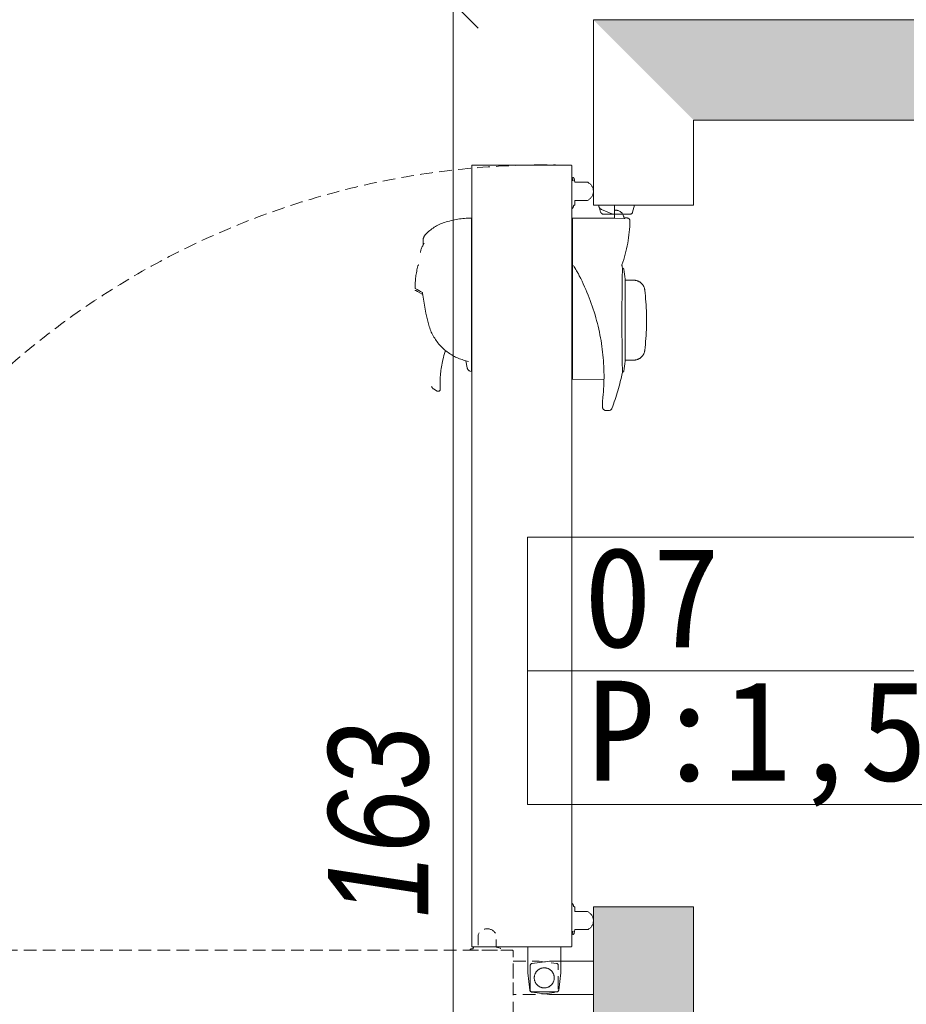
# Model space of a CAD drawing. Header units: millimetres. Extents: x -19278 to 18011, y -32369 to 41467.
# Tile 42 of 64: x -6329 to -5444, y 3663 to 4646. Entities that reach past the tile are written whole.
import ezdxf
from ezdxf.xclip import XClip

# ---------------------------------------------------------------- set-up
doc = ezdxf.new("R2010")
doc.units = ezdxf.units.MM
doc.header["$MEASUREMENT"] = 0
doc.header["$XCLIPFRAME"] = 0
doc.linetypes.add('DASHED', pattern=[19.05, 12.7, -6.35])
doc.layers.add('2D - Rysunki i Obrazki', color=7, linetype='Continuous')
for name, color, linetype, lineweight in [('PT.A.01_1_Metryczki pomieszczeń ArchiCADa_Nr_pióra__200_Nr_pióra__190', 190, 'Continuous', 18), ('PT.A.01_1_Wnętrze - umeblowanie_Nr_pióra__101_Nr_pióra__252', 252, 'Continuous', 18), ('PT.A.01_1_Wymiarowanie_Nr_pióra__40_Nr_pióra__7', 7, 'Continuous', 18)]:
    doc.layers.add(name, color=color, linetype=linetype, lineweight=lineweight)
doc.layers.add('PT.A.01_1_Wnętrze - umeblowanie_Nr_pióra__70_Nr_pióra__3', color=7, linetype='Continuous', lineweight=18, true_color=0x00bfbf)
doc.layers.add('PT.A.01_1_Ściany wewnętrzne_Nr_pióra__70_Nr_pióra__3', color=7, linetype='Continuous', lineweight=18, true_color=0x00bfbf)
doc.styles.add('GENERATED_STYLE_1', font='txt')
doc.styles.add('GENERATED_STYLE_6', font='txt')

# ---------------------------------------------------------------- blocks, each defined once
blk = doc.blocks.new('Rysunek_1_1', base_point=(2114.36, 3072.6))
at = {"layer": 'PT.A.01_1_Wnętrze - umeblowanie_Nr_pióra__101_Nr_pióra__252', "linetype": 'Continuous'}
for points in [[(-5656.37, 4545.51), (-4556.37, 4545.51), (-4556.37, 4645.51), (-5756.37, 4645.51)], [(-5656.37, 3760.51), (-5756.37, 3760.51), (-5756.37, 3045.51), (-5656.37, 3145.51)]]:
    blk.add_hatch(color=256, dxfattribs=at).paths.add_polyline_path(points)
at = {"layer": 'PT.A.01_1_Metryczki pomieszczeń ArchiCADa_Nr_pióra__200_Nr_pióra__190', "linetype": 'Continuous'}
for p, q in [((-5822.2, 4129.32), (-5211.09, 4129.32)), ((-5822.2, 3995.99), (-5822.2, 4129.32)), ((-5211.09, 3995.99), (-5822.2, 3995.99)), ((-5822.2, 3995.99), (-5211.09, 3995.99)), ((-5822.2, 3862.66), (-5822.2, 3995.99)), ((-5211.09, 3862.66), (-5822.2, 3862.66))]:
    blk.add_line(p, q, dxfattribs=at)
at = {"layer": 'PT.A.01_1_Wnętrze - umeblowanie_Nr_pióra__70_Nr_pióra__3', "linetype": 'Continuous'}
for p, q in [((-5751.08, 4459.49), (-5751.35, 4460.51)), ((-5751.08, 4459.49), (-5751.35, 4460.51)), ((-5749.15, 4453.74), (-5750.23, 4457.76)), ((-5749.15, 4453.74), (-5750.23, 4457.76)), ((-5737.97, 4451.83), (-5748.2, 4456.18)), ((-5737.97, 4451.83), (-5748.2, 4456.18)), ((-5746.26, 4451.51), (-5735.25, 4451.51)), ((-5746.26, 4451.51), (-5735.25, 4451.51)), ((-5735.35, 4460.51), (-5735.35, 4452.01)), ((-5735.35, 4460.51), (-5735.35, 4452.01)), ((-5735.25, 4454.56), (-5735.25, 4447.36)), ((-5735.25, 4454.56), (-5735.25, 4447.36)), ((-5735.25, 4451.51), (-5727.01, 4451.51)), ((-5735.25, 4451.51), (-5727.01, 4451.51)), ((-5727.01, 4451.51), (-5720.19, 4451.51)), ((-5727.01, 4451.51), (-5720.19, 4451.51)), ((-5719.14, 4451.7), (-5719.03, 4451.7)), ((-5719.14, 4451.7), (-5719.03, 4451.7)), ((-5717.17, 4453.74), (-5715.35, 4460.51)), ((-5717.17, 4453.74), (-5715.35, 4460.51)), ((-5878.05, 4447.72), (-5878.05, 4294.72)), ((-5878.05, 4447.72), (-5878.05, 4294.72)), ((-5877.85, 4442.71), (-5878.05, 4442.7)), ((-5877.85, 4442.71), (-5878.05, 4442.7)), ((-5877.85, 4442.71), (-5877.85, 4298.41)), ((-5877.85, 4442.71), (-5877.85, 4298.41)), ((-5735.85, 4447.71), (-5777.35, 4447.71)), ((-5777.35, 4447.71), (-5777.35, 4286.81)), ((-5735.85, 4447.71), (-5777.35, 4447.71)), ((-5777.35, 4447.71), (-5777.35, 4286.81)), ((-5777.35, 4447.58), (-5725.8, 4447.31)), ((-5777.35, 4447.58), (-5725.8, 4447.31)), ((-5735.85, 4447.71), (-5735.85, 4447.36)), ((-5735.85, 4447.71), (-5735.85, 4447.36)), ((-5725.63, 4447.31), (-5725.8, 4447.31)), ((-5725.63, 4447.31), (-5725.8, 4447.31)), ((-5725.32, 4447.31), (-5725.63, 4447.31)), ((-5725.32, 4447.31), (-5725.63, 4447.31)), ((-5725.07, 4447.32), (-5725.32, 4447.31)), ((-5725.07, 4447.32), (-5725.32, 4447.31)), ((-5724.91, 4447.34), (-5725.07, 4447.32)), ((-5724.91, 4447.34), (-5725.07, 4447.32)), ((-5724.85, 4447.36), (-5724.91, 4447.34)), ((-5724.85, 4447.36), (-5724.91, 4447.34)), ((-5724.85, 4447.86), (-5724.85, 4447.36)), ((-5722.86, 4447.84), (-5724.85, 4447.86)), ((-5724.85, 4447.86), (-5724.85, 4447.36)), ((-5722.86, 4447.84), (-5724.85, 4447.86)), ((-5926.35, 4424.97), (-5926.35, 4420.76)), ((-5926.35, 4424.97), (-5926.35, 4420.76)), ((-5775.59, 4399.11), (-5776.25, 4400.31)), ((-5775.59, 4399.11), (-5776.25, 4400.31)), ((-5774.91, 4397.93), (-5775.59, 4399.11)), ((-5774.91, 4397.93), (-5775.59, 4399.11)), ((-5774, 4396.4), (-5774.91, 4397.93)), ((-5774, 4396.4), (-5774.91, 4397.93)), ((-5773.09, 4394.9), (-5774, 4396.4)), ((-5773.09, 4394.9), (-5774, 4396.4)), ((-5773.09, 4394.9), (-5772.03, 4393.12)), ((-5773.09, 4394.9), (-5772.03, 4393.12)), ((-5772.03, 4393.13), (-5771.93, 4392.95)), ((-5772.03, 4393.13), (-5771.93, 4392.95)), ((-5771.93, 4392.95), (-5771.59, 4392.36)), ((-5771.93, 4392.95), (-5771.59, 4392.36)), ((-5771.59, 4392.36), (-5771.38, 4391.98)), ((-5771.59, 4392.36), (-5771.38, 4391.98)), ((-5727.49, 4391.57), (-5727.46, 4392.91)), ((-5727.49, 4391.57), (-5727.46, 4392.91)), ((-5727.46, 4392.91), (-5727.44, 4394.1)), ((-5727.46, 4392.91), (-5727.44, 4394.1)), ((-5727.44, 4394.1), (-5727.43, 4395.14)), ((-5727.44, 4394.1), (-5727.43, 4395.14)), ((-5727.43, 4395.14), (-5727.41, 4396.03)), ((-5727.43, 4395.14), (-5727.41, 4396.03)), ((-5727.41, 4396.03), (-5727.4, 4396.76)), ((-5727.41, 4396.03), (-5727.4, 4396.76)), ((-5727.4, 4396.76), (-5727.38, 4397.33)), ((-5727.4, 4396.76), (-5727.38, 4397.33)), ((-5727.38, 4397.74), (-5727.37, 4397.98)), ((-5727.38, 4397.74), (-5727.37, 4397.98)), ((-5727.38, 4397.33), (-5727.38, 4397.74)), ((-5727.38, 4397.33), (-5727.38, 4397.74)), ((-5727.16, 4397.61), (-5727.38, 4397.61)), ((-5727.16, 4397.61), (-5727.38, 4397.61)), ((-5727.37, 4397.98), (-5727.37, 4398.06)), ((-5727.37, 4397.98), (-5727.37, 4398.06)), ((-5771.39, 4391.98), (-5770.43, 4390.16)), ((-5771.39, 4391.98), (-5770.43, 4390.16)), ((-5770.43, 4390.16), (-5769.06, 4387.45)), ((-5770.43, 4390.16), (-5769.06, 4387.45)), ((-5769.06, 4387.45), (-5767.72, 4384.72)), ((-5769.06, 4387.45), (-5767.72, 4384.72)), ((-5767.72, 4384.72), (-5766.42, 4381.98)), ((-5767.72, 4384.72), (-5766.42, 4381.98)), ((-5727.64, 4380.78), (-5727.62, 4382.77)), ((-5727.64, 4380.78), (-5727.62, 4382.77)), ((-5727.62, 4382.77), (-5727.59, 4384.78)), ((-5727.62, 4382.77), (-5727.59, 4384.78)), ((-5727.59, 4384.78), (-5727.56, 4386.68)), ((-5727.59, 4384.78), (-5727.56, 4386.68)), ((-5727.56, 4386.68), (-5727.54, 4388.44)), ((-5727.56, 4386.68), (-5727.54, 4388.44)), ((-5727.54, 4388.44), (-5727.51, 4390.08)), ((-5727.54, 4388.44), (-5727.51, 4390.08)), ((-5727.51, 4390.08), (-5727.49, 4391.57)), ((-5727.51, 4390.08), (-5727.49, 4391.57)), ((-5724.61, 4304.81), (-5724.61, 4386.81)), ((-5724.61, 4304.81), (-5724.61, 4386.81)), ((-5715.78, 4385.65), (-5724.61, 4385.8)), ((-5715.78, 4385.65), (-5724.61, 4385.8)), ((-5933.58, 4375.38), (-5932.08, 4374.51)), ((-5933.58, 4375.38), (-5932.08, 4374.51)), ((-5932.08, 4374.51), (-5926.71, 4371.41)), ((-5932.08, 4374.51), (-5926.71, 4371.41)), ((-5766.42, 4381.98), (-5765.16, 4379.23)), ((-5766.42, 4381.98), (-5765.16, 4379.23)), ((-5765.16, 4379.23), (-5763.94, 4376.47)), ((-5765.16, 4379.23), (-5763.94, 4376.47)), ((-5763.94, 4376.47), (-5762.76, 4373.7)), ((-5763.94, 4376.47), (-5762.76, 4373.7)), ((-5762.76, 4373.7), (-5761.62, 4370.92)), ((-5762.76, 4373.7), (-5761.62, 4370.92)), ((-5727.74, 4371.72), (-5727.72, 4374.22)), ((-5727.74, 4371.72), (-5727.72, 4374.22)), ((-5727.72, 4374.22), (-5727.7, 4376.49)), ((-5727.72, 4374.22), (-5727.7, 4376.49)), ((-5727.7, 4376.49), (-5727.67, 4378.68)), ((-5727.7, 4376.49), (-5727.67, 4378.68)), ((-5727.67, 4378.68), (-5727.64, 4380.78)), ((-5727.67, 4378.68), (-5727.64, 4380.78)), ((-5761.62, 4370.92), (-5760.52, 4368.13)), ((-5761.62, 4370.92), (-5760.52, 4368.13)), ((-5760.52, 4368.13), (-5759.45, 4365.32)), ((-5760.52, 4368.13), (-5759.45, 4365.32)), ((-5759.45, 4365.32), (-5758.43, 4362.51)), ((-5759.45, 4365.32), (-5758.43, 4362.51)), ((-5727.82, 4360.94), (-5727.81, 4363.73)), ((-5727.82, 4360.94), (-5727.81, 4363.73)), ((-5727.81, 4363.73), (-5727.79, 4366.46)), ((-5727.81, 4363.73), (-5727.79, 4366.46)), ((-5727.79, 4366.46), (-5727.77, 4369.13)), ((-5727.79, 4366.46), (-5727.77, 4369.13)), ((-5727.77, 4369.13), (-5727.74, 4371.72)), ((-5727.77, 4369.13), (-5727.74, 4371.72)), ((-5758.43, 4362.51), (-5757.45, 4359.68)), ((-5758.43, 4362.51), (-5757.45, 4359.68)), ((-5757.45, 4359.68), (-5756.5, 4356.85)), ((-5757.45, 4359.68), (-5756.5, 4356.85)), ((-5756.5, 4356.85), (-5755.6, 4354.01)), ((-5756.5, 4356.85), (-5755.6, 4354.01)), ((-5755.6, 4354.01), (-5754.73, 4351.17)), ((-5755.6, 4354.01), (-5754.73, 4351.17)), ((-5727.86, 4352.35), (-5727.85, 4355.25)), ((-5727.86, 4352.35), (-5727.85, 4355.25)), ((-5727.85, 4355.25), (-5727.84, 4358.12)), ((-5727.85, 4355.25), (-5727.84, 4358.12)), ((-5727.84, 4358.12), (-5727.82, 4360.94)), ((-5727.84, 4358.12), (-5727.82, 4360.94)), ((-5754.73, 4351.17), (-5753.91, 4348.32)), ((-5754.73, 4351.17), (-5753.91, 4348.32)), ((-5753.91, 4348.32), (-5753.12, 4345.46)), ((-5753.91, 4348.32), (-5753.12, 4345.46)), ((-5753.12, 4345.46), (-5752.37, 4342.6)), ((-5753.12, 4345.46), (-5752.37, 4342.6)), ((-5727.86, 4349.42), (-5727.86, 4352.35)), ((-5727.86, 4349.42), (-5727.86, 4352.35)), ((-5727.86, 4346.48), (-5727.86, 4349.42)), ((-5727.86, 4346.48), (-5727.86, 4349.42)), ((-5727.86, 4343.54), (-5727.86, 4346.48)), ((-5727.86, 4343.54), (-5727.86, 4346.48)), ((-5727.86, 4340.62), (-5727.86, 4343.54)), ((-5727.86, 4340.62), (-5727.86, 4343.54)), ((-5703.43, 4352.27), (-5703.43, 4339.36)), ((-5703.43, 4352.27), (-5703.43, 4339.36)), ((-5752.37, 4342.6), (-5751.67, 4339.73)), ((-5752.37, 4342.6), (-5751.67, 4339.73)), ((-5751.67, 4339.73), (-5751, 4336.86)), ((-5751.67, 4339.73), (-5751, 4336.86)), ((-5751, 4336.86), (-5750.37, 4334)), ((-5751, 4336.86), (-5750.37, 4334)), ((-5750.37, 4334), (-5749.79, 4331.13)), ((-5750.37, 4334), (-5749.79, 4331.13)), ((-5727.85, 4337.71), (-5727.86, 4340.62)), ((-5727.85, 4337.71), (-5727.86, 4340.62)), ((-5727.84, 4334.83), (-5727.85, 4337.71)), ((-5727.84, 4334.83), (-5727.85, 4337.71)), ((-5727.83, 4331.97), (-5727.84, 4334.83)), ((-5727.83, 4331.97), (-5727.84, 4334.83)), ((-5749.79, 4331.13), (-5749.24, 4328.27)), ((-5749.79, 4331.13), (-5749.24, 4328.27)), ((-5749.24, 4328.27), (-5748.74, 4325.41)), ((-5749.24, 4328.27), (-5748.74, 4325.41)), ((-5748.74, 4325.41), (-5748.27, 4322.55)), ((-5748.74, 4325.41), (-5748.27, 4322.55)), ((-5727.81, 4329.15), (-5727.83, 4331.97)), ((-5727.81, 4329.15), (-5727.83, 4331.97)), ((-5727.8, 4326.39), (-5727.81, 4329.15)), ((-5727.8, 4326.39), (-5727.81, 4329.15)), ((-5727.78, 4323.7), (-5727.8, 4326.39)), ((-5727.78, 4323.7), (-5727.8, 4326.39)), ((-5727.75, 4321.09), (-5727.78, 4323.7)), ((-5727.75, 4321.09), (-5727.78, 4323.7)), ((-5748.27, 4322.55), (-5747.84, 4319.69)), ((-5748.27, 4322.55), (-5747.84, 4319.69)), ((-5747.84, 4319.69), (-5747.46, 4316.84)), ((-5747.84, 4319.69), (-5747.46, 4316.84)), ((-5747.46, 4316.84), (-5747.11, 4313.98)), ((-5747.46, 4316.84), (-5747.11, 4313.98)), ((-5747.11, 4313.98), (-5746.8, 4311.13)), ((-5747.11, 4313.98), (-5746.8, 4311.13)), ((-5727.73, 4318.54), (-5727.75, 4321.09)), ((-5727.73, 4318.54), (-5727.75, 4321.09)), ((-5727.71, 4316.07), (-5727.73, 4318.54)), ((-5727.71, 4316.07), (-5727.73, 4318.54)), ((-5727.68, 4313.7), (-5727.71, 4316.07)), ((-5727.68, 4313.7), (-5727.71, 4316.07)), ((-5727.65, 4311.43), (-5727.68, 4313.7)), ((-5727.65, 4311.43), (-5727.68, 4313.7)), ((-5883.52, 4305.16), (-5882.29, 4298.19)), ((-5883.52, 4305.16), (-5882.29, 4298.19)), ((-5746.8, 4311.13), (-5746.54, 4308.29)), ((-5746.8, 4311.13), (-5746.54, 4308.29)), ((-5746.54, 4308.29), (-5746.31, 4305.44)), ((-5746.54, 4308.29), (-5746.31, 4305.44)), ((-5746.31, 4305.44), (-5746.12, 4302.6)), ((-5746.31, 4305.44), (-5746.12, 4302.6)), ((-5727.62, 4309.28), (-5727.65, 4311.43)), ((-5727.62, 4309.28), (-5727.65, 4311.43)), ((-5727.6, 4307.25), (-5727.62, 4309.28)), ((-5727.6, 4307.25), (-5727.62, 4309.28)), ((-5727.57, 4305.33), (-5727.6, 4307.25)), ((-5727.57, 4305.33), (-5727.6, 4307.25)), ((-5727.54, 4303.54), (-5727.57, 4305.33)), ((-5727.54, 4303.54), (-5727.57, 4305.33)), ((-5724.61, 4305.83), (-5715.78, 4305.98)), ((-5724.61, 4305.83), (-5715.78, 4305.98)), ((-5878.05, 4294.72), (-5879.25, 4294.99)), ((-5878.05, 4294.72), (-5879.25, 4294.99)), ((-5877.85, 4298.41), (-5878.05, 4298.53)), ((-5877.85, 4298.41), (-5878.05, 4298.53)), ((-5746.12, 4302.6), (-5745.97, 4299.76)), ((-5746.12, 4302.6), (-5745.97, 4299.76)), ((-5745.97, 4299.76), (-5745.86, 4296.92)), ((-5745.97, 4299.76), (-5745.86, 4296.92)), ((-5745.86, 4296.92), (-5745.79, 4294.09)), ((-5745.86, 4296.92), (-5745.79, 4294.09)), ((-5745.79, 4294.09), (-5745.75, 4291.26)), ((-5745.79, 4294.09), (-5745.75, 4291.26)), ((-5727.52, 4301.87), (-5727.54, 4303.54)), ((-5727.52, 4301.87), (-5727.54, 4303.54)), ((-5727.49, 4300.35), (-5727.52, 4301.87)), ((-5727.49, 4300.35), (-5727.52, 4301.87)), ((-5727.47, 4298.98), (-5727.49, 4300.35)), ((-5727.47, 4298.98), (-5727.49, 4300.35)), ((-5727.45, 4297.76), (-5727.47, 4298.98)), ((-5727.45, 4297.76), (-5727.47, 4298.98)), ((-5727.43, 4296.69), (-5727.45, 4297.76)), ((-5727.43, 4296.69), (-5727.45, 4297.76)), ((-5727.41, 4295.77), (-5727.43, 4296.69)), ((-5727.41, 4295.77), (-5727.43, 4296.69)), ((-5727.4, 4295), (-5727.41, 4295.77)), ((-5727.4, 4295), (-5727.41, 4295.77)), ((-5727.39, 4294.4), (-5727.4, 4295)), ((-5727.39, 4294.4), (-5727.4, 4295)), ((-5727.38, 4293.96), (-5727.39, 4294.4)), ((-5727.38, 4293.96), (-5727.39, 4294.4)), ((-5727.38, 4294.01), (-5727.16, 4294.01)), ((-5727.38, 4294.01), (-5727.16, 4294.01)), ((-5727.37, 4293.69), (-5727.38, 4293.96)), ((-5727.37, 4293.69), (-5727.38, 4293.96)), ((-5777.35, 4286.81), (-5745.79, 4286.54)), ((-5777.35, 4286.81), (-5745.79, 4286.54)), ((-5745.81, 4285.63), (-5745.9, 4282.83)), ((-5745.81, 4285.63), (-5745.9, 4282.83)), ((-5745.76, 4288.44), (-5745.81, 4285.63)), ((-5745.76, 4288.44), (-5745.81, 4285.63)), ((-5745.75, 4291.26), (-5745.76, 4288.44)), ((-5745.75, 4291.26), (-5745.76, 4288.44)), ((-5727.37, 4293.58), (-5727.37, 4293.69)), ((-5727.37, 4293.58), (-5727.37, 4293.69)), ((-5727.37, 4293.57), (-5727.37, 4293.58)), ((-5727.37, 4293.57), (-5727.37, 4293.58)), ((-5915.98, 4277.3), (-5912.14, 4275.08)), ((-5915.98, 4277.3), (-5912.14, 4275.08)), ((-5746.39, 4274.47), (-5746.64, 4271.69)), ((-5746.39, 4274.47), (-5746.64, 4271.69)), ((-5746.19, 4277.24), (-5746.39, 4274.47)), ((-5746.19, 4277.24), (-5746.39, 4274.47)), ((-5746.02, 4280.03), (-5746.19, 4277.24)), ((-5746.02, 4280.03), (-5746.19, 4277.24)), ((-5745.9, 4282.83), (-5746.02, 4280.03)), ((-5745.9, 4282.83), (-5746.02, 4280.03)), ((-5747.23, 4264.64), (-5747.28, 4263.91)), ((-5747.23, 4264.64), (-5747.28, 4263.91)), ((-5747.18, 4265.41), (-5747.23, 4264.64)), ((-5747.18, 4265.41), (-5747.23, 4264.64)), ((-5747.12, 4266.2), (-5747.18, 4265.41)), ((-5747.12, 4266.2), (-5747.18, 4265.41)), ((-5747.06, 4267.03), (-5747.12, 4266.2)), ((-5747.06, 4267.03), (-5747.12, 4266.2)), ((-5746.99, 4267.88), (-5747.06, 4267.03)), ((-5746.99, 4267.88), (-5747.06, 4267.03)), ((-5746.91, 4268.75), (-5746.99, 4267.88)), ((-5746.91, 4268.75), (-5746.99, 4267.88)), ((-5746.83, 4269.66), (-5746.91, 4268.75)), ((-5746.83, 4269.66), (-5746.91, 4268.75)), ((-5746.75, 4270.59), (-5746.83, 4269.66)), ((-5746.75, 4270.59), (-5746.83, 4269.66)), ((-5746.66, 4271.45), (-5746.75, 4270.59)), ((-5746.66, 4271.45), (-5746.75, 4270.59)), ((-5746.64, 4271.69), (-5746.66, 4271.45)), ((-5746.64, 4271.69), (-5746.66, 4271.45)), ((-5747.36, 4261.93), (-5747.38, 4261.35)), ((-5747.36, 4261.93), (-5747.38, 4261.35)), ((-5747.38, 4261.35), (-5747.38, 4260.8)), ((-5747.38, 4261.35), (-5747.38, 4260.8)), ((-5747.38, 4260.8), (-5747.38, 4260.29)), ((-5747.38, 4260.8), (-5747.38, 4260.29)), ((-5747.38, 4260.29), (-5747.36, 4259.82)), ((-5747.38, 4260.29), (-5747.36, 4259.82)), ((-5747.34, 4262.55), (-5747.36, 4261.93)), ((-5747.34, 4262.55), (-5747.36, 4261.93)), ((-5747.36, 4259.82), (-5747.34, 4259.37)), ((-5747.36, 4259.82), (-5747.34, 4259.37)), ((-5747.31, 4263.21), (-5747.34, 4262.55)), ((-5747.31, 4263.21), (-5747.34, 4262.55)), ((-5747.34, 4259.37), (-5747.3, 4258.96)), ((-5747.34, 4259.37), (-5747.3, 4258.96)), ((-5747.28, 4263.91), (-5747.31, 4263.21)), ((-5747.28, 4263.91), (-5747.31, 4263.21)), ((-5747.3, 4258.96), (-5747.25, 4258.58)), ((-5747.3, 4258.96), (-5747.25, 4258.58)), ((-5747.25, 4258.58), (-5747.18, 4258.22)), ((-5747.25, 4258.58), (-5747.18, 4258.22)), ((-5747.18, 4258.22), (-5747.09, 4257.9)), ((-5747.18, 4258.22), (-5747.09, 4257.9)), ((-5747.09, 4257.9), (-5746.99, 4257.67)), ((-5747.09, 4257.9), (-5746.99, 4257.67)), ((-5746.99, 4257.67), (-5746.89, 4257.49)), ((-5746.99, 4257.67), (-5746.89, 4257.49)), ((-5746.89, 4257.49), (-5746.76, 4257.33)), ((-5746.89, 4257.49), (-5746.76, 4257.33)), ((-5746.76, 4257.33), (-5746.71, 4257.27)), ((-5746.76, 4257.33), (-5746.71, 4257.27)), ((-5746.71, 4257.27), (-5746.48, 4257.07)), ((-5746.71, 4257.27), (-5746.48, 4257.07)), ((-5746.48, 4257.07), (-5746.21, 4256.83)), ((-5746.48, 4257.07), (-5746.21, 4256.83)), ((-5746.21, 4256.83), (-5745.97, 4256.63)), ((-5746.21, 4256.83), (-5745.97, 4256.63)), ((-5745.97, 4256.63), (-5745.78, 4256.46)), ((-5745.97, 4256.63), (-5745.78, 4256.46)), ((-5745.78, 4256.46), (-5745.61, 4256.32)), ((-5745.78, 4256.46), (-5745.61, 4256.32)), ((-5745.61, 4256.32), (-5745.49, 4256.21)), ((-5745.61, 4256.32), (-5745.49, 4256.21)), ((-5745.49, 4256.21), (-5745.4, 4256.13)), ((-5745.49, 4256.21), (-5745.4, 4256.13)), ((-5745.4, 4256.13), (-5745.35, 4256.08)), ((-5745.4, 4256.13), (-5745.35, 4256.08)), ((-5745.35, 4256.08), (-5745.33, 4256.06)), ((-5745.35, 4256.08), (-5745.33, 4256.06)), ((-5744.67, 4255.81), (-5740.69, 4255.81)), ((-5744.67, 4255.81), (-5740.69, 4255.81))]:
    blk.add_line(p, q, dxfattribs=at)
at = {"layer": 'PT.A.01_1_Wnętrze - umeblowanie_Nr_pióra__70_Nr_pióra__3', "linetype": 'Continuous', "flags": 128}
for points in [[(-5778.65, 3720.51, 0.414214), (-5777.85, 3721.31), (-5777.85, 4499.71, 0.414214), (-5778.65, 4500.51), (-5877.11, 4500.51, 0.414814), (-5877.85, 4499.77), (-5877.85, 3721.37, 0.414814), (-5877.11, 3720.51)], [(-5775.85, 4460.41), (-5776.35, 4460.41), (-5776.35, 4459.41, -0.175422), (-5777.05, 4457.49, -0.244753), (-5777.23, 4457.41), (-5777.6, 4457.41, -0.414214), (-5777.85, 4457.66), (-5777.85, 4485.16, -0.414214), (-5777.6, 4485.41), (-5777.23, 4485.41, -0.200685), (-5777.05, 4485.34), (-5776.7, 4484.82), (-5777.39, 4487.98), (-5776.9, 4488.08, -0.414214), (-5775.71, 4487.32), (-5774.85, 4483.41), (-5762.06, 4483.41, -0.649069), (-5762.35, 4465.41), (-5774.85, 4465.41), (-5774.85, 4461.41, -0.414214)], [(-5775.85, 4460.41), (-5776.35, 4460.41), (-5776.35, 4459.41, -0.175422), (-5777.05, 4457.49, -0.244753), (-5777.23, 4457.41), (-5777.6, 4457.41, -0.414214), (-5777.85, 4457.66), (-5777.85, 4485.16, -0.414214), (-5777.6, 4485.41), (-5777.23, 4485.41, -0.200685), (-5777.05, 4485.34), (-5776.7, 4484.82), (-5777.39, 4487.98), (-5776.9, 4488.08, -0.414214), (-5775.71, 4487.32), (-5774.85, 4483.41), (-5762.06, 4483.41, -0.649069), (-5762.35, 4465.41), (-5774.85, 4465.41), (-5774.85, 4461.41, -0.414214)], [(-5775.85, 3760.61), (-5776.35, 3760.61), (-5776.35, 3761.61, 0.175422), (-5777.05, 3763.54, 0.244753), (-5777.23, 3763.61), (-5777.6, 3763.61, 0.414214), (-5777.85, 3763.36), (-5777.85, 3735.86, 0.414214), (-5777.6, 3735.61), (-5777.23, 3735.61, 0.200685), (-5777.05, 3735.69), (-5776.7, 3736.21), (-5777.39, 3733.05), (-5776.9, 3732.95, 0.414214), (-5775.71, 3733.71), (-5774.85, 3737.61), (-5762.06, 3737.61, 0.649069), (-5762.35, 3755.61), (-5774.85, 3755.61), (-5774.85, 3759.61, 0.414214)], [(-5775.85, 3760.61), (-5776.35, 3760.61), (-5776.35, 3761.61, 0.175422), (-5777.05, 3763.54, 0.244753), (-5777.23, 3763.61), (-5777.6, 3763.61, 0.414214), (-5777.85, 3763.36), (-5777.85, 3735.86, 0.414214), (-5777.6, 3735.61), (-5777.23, 3735.61, 0.200685), (-5777.05, 3735.69), (-5776.7, 3736.21), (-5777.39, 3733.05), (-5776.9, 3732.95, 0.414214), (-5775.71, 3733.71), (-5774.85, 3737.61), (-5762.06, 3737.61, 0.649069), (-5762.35, 3755.61), (-5774.85, 3755.61), (-5774.85, 3759.61, 0.414214)], [(-5788.87, 3720.51), (-5788.87, 3694.68), (-5790.95, 3677.28, -0.379651), (-5792.94, 3675.51), (-5817.79, 3675.51, -0.379651), (-5819.78, 3677.28), (-5821.87, 3694.68), (-5821.87, 3720.51)], [(-5788.87, 3720.51), (-5788.87, 3694.68), (-5790.95, 3677.28, -0.379651), (-5792.94, 3675.51), (-5817.79, 3675.51, -0.379651), (-5819.78, 3677.28), (-5821.87, 3694.68), (-5821.87, 3720.51)], [(-5756.37, 3673.01), (-5800.2, 3673.01), (-5817.6, 3675.1, -0.379651), (-5819.37, 3677.09), (-5819.37, 3701.94, -0.379651), (-5817.6, 3703.93), (-5800.2, 3706.01), (-5756.37, 3706.01)], [(-5756.37, 3673.01), (-5800.2, 3673.01), (-5817.6, 3675.1, -0.379651), (-5819.37, 3677.09), (-5819.37, 3701.94, -0.379651), (-5817.6, 3703.93), (-5800.2, 3706.01), (-5756.37, 3706.01)]]:
    blk.add_lwpolyline(points, format="xyb", close=True, dxfattribs=at)
for points in [[(-5930.44, 4401.2), (-5930.65, 4401.09), (-5930.83, 4400.97), (-5931, 4400.83), (-5931.16, 4400.69), (-5931.29, 4400.53), (-5931.4, 4400.36), (-5931.49, 4400.18), (-5931.55, 4399.99)], [(-5930.44, 4401.2), (-5930.65, 4401.09), (-5930.83, 4400.97), (-5931, 4400.83), (-5931.16, 4400.69), (-5931.29, 4400.53), (-5931.4, 4400.36), (-5931.49, 4400.18), (-5931.55, 4399.99)], [(-5927.05, 4373.56), (-5927.04, 4373.53), (-5927.03, 4373.49), (-5927.02, 4373.47), (-5927, 4373.38), (-5926.97, 4373.27), (-5926.92, 4373.03), (-5926.88, 4372.75)], [(-5927.05, 4373.56), (-5927.04, 4373.53), (-5927.03, 4373.49), (-5927.02, 4373.47), (-5927, 4373.38), (-5926.97, 4373.27), (-5926.92, 4373.03), (-5926.88, 4372.75)], [(-5904.02, 4315.5), (-5904.37, 4314.45), (-5904.95, 4312.65), (-5905.53, 4310.67), (-5906.09, 4308.63), (-5906.67, 4306.28), (-5907.04, 4304.64), (-5907.41, 4302.88), (-5907.77, 4300.98), (-5908.07, 4299.24), (-5908.34, 4297.44), (-5908.6, 4295.48), (-5908.77, 4294.03), (-5908.87, 4293.09)], [(-5904.02, 4315.5), (-5904.37, 4314.45), (-5904.95, 4312.65), (-5905.53, 4310.67), (-5906.09, 4308.63), (-5906.67, 4306.28), (-5907.04, 4304.64), (-5907.41, 4302.88), (-5907.77, 4300.98), (-5908.07, 4299.24), (-5908.34, 4297.44), (-5908.6, 4295.48), (-5908.77, 4294.03), (-5908.87, 4293.09)], [(-5917.81, 4279.59), (-5917.75, 4279.41), (-5917.64, 4279.14), (-5917.52, 4278.9), (-5917.4, 4278.68), (-5917.25, 4278.46), (-5917.1, 4278.25), (-5916.91, 4278.04), (-5916.69, 4277.82), (-5916.48, 4277.64), (-5916.24, 4277.46), (-5915.98, 4277.3)], [(-5917.81, 4279.59), (-5917.75, 4279.41), (-5917.64, 4279.14), (-5917.52, 4278.9), (-5917.4, 4278.68), (-5917.25, 4278.46), (-5917.1, 4278.25), (-5916.91, 4278.04), (-5916.69, 4277.82), (-5916.48, 4277.64), (-5916.24, 4277.46), (-5915.98, 4277.3)]]:
    blk.add_lwpolyline(points, dxfattribs=at)
at = {"layer": 'PT.A.01_1_Wnętrze - umeblowanie_Nr_pióra__70_Nr_pióra__3', "linetype": 'DASHED', "flags": 128}
for points in [[(-5876.47, 3719.03), (-5876.47, 3718.53), (-5877.47, 3718.53, 0.175422), (-5879.39, 3717.83, 0.244753), (-5879.47, 3717.65), (-5879.47, 3717.28, 0.414214), (-5879.22, 3717.03), (-5851.72, 3717.03, 0.414214), (-5851.47, 3717.28), (-5851.47, 3717.65, 0.200685), (-5851.54, 3717.83), (-5852.06, 3718.18), (-5848.9, 3717.49), (-5848.8, 3717.98, 0.414214), (-5849.56, 3719.17), (-5853.47, 3720.03), (-5853.47, 3732.82, 0.649069), (-5871.47, 3732.53), (-5871.47, 3720.03), (-5875.47, 3720.03, 0.414214)], [(-5876.47, 3719.03), (-5876.47, 3718.53), (-5877.47, 3718.53, 0.175422), (-5879.39, 3717.83, 0.244753), (-5879.47, 3717.65), (-5879.47, 3717.28, 0.414214), (-5879.22, 3717.03), (-5851.72, 3717.03, 0.414214), (-5851.47, 3717.28), (-5851.47, 3717.65, 0.200685), (-5851.54, 3717.83), (-5852.06, 3718.18), (-5848.9, 3717.49), (-5848.8, 3717.98, 0.414214), (-5849.56, 3719.17), (-5853.47, 3720.03), (-5853.47, 3732.82, 0.649069), (-5871.47, 3732.53), (-5871.47, 3720.03), (-5875.47, 3720.03, 0.414214)], [(-5836.37, 3716.23, 0.414214), (-5837.17, 3717.03), (-6615.57, 3717.03, 0.414214), (-6616.37, 3716.23), (-6616.37, 3617.77, 0.414814), (-6615.62, 3617.03), (-5837.22, 3617.03, 0.414814), (-5836.37, 3617.77)], [(-5836.37, 3716.23, 0.414214), (-5837.17, 3717.03), (-6615.57, 3717.03, 0.414214), (-6616.37, 3716.23), (-6616.37, 3617.77, 0.414814), (-6615.62, 3617.03), (-5837.22, 3617.03, 0.414814), (-5836.37, 3617.77)], [(-5836.37, 3706.01), (-5810.53, 3706.01), (-5793.13, 3703.93, -0.379651), (-5791.37, 3701.94), (-5791.37, 3677.09, -0.379651), (-5793.13, 3675.1), (-5810.53, 3673.01), (-5836.37, 3673.01)], [(-5836.37, 3706.01), (-5810.53, 3706.01), (-5793.13, 3703.93, -0.379651), (-5791.37, 3701.94), (-5791.37, 3677.09, -0.379651), (-5793.13, 3675.1), (-5810.53, 3673.01), (-5836.37, 3673.01)]]:
    blk.add_lwpolyline(points, format="xyb", close=True, dxfattribs=at)
at = {"layer": 'PT.A.01_1_Wnętrze - umeblowanie_Nr_pióra__70_Nr_pióra__3', "linetype": 'Continuous'}
blk.add_circle((-5805.37, 3689.51), 10, dxfattribs=at)
blk.add_circle((-5805.37, 3689.51), 10, dxfattribs=at)
at = {"layer": 'PT.A.01_1_Wnętrze - umeblowanie_Nr_pióra__70_Nr_pióra__3', "linetype": 'DASHED'}
blk.add_arc((-5805.37, 3689.51), 811.25, 88.46303, 181.42531, dxfattribs=at)
blk.add_arc((-5805.37, 3689.51), 811.25, 88.46303, 181.42531, dxfattribs=at)
at = {"layer": 'PT.A.01_1_Wnętrze - umeblowanie_Nr_pióra__70_Nr_pióra__3', "linetype": 'Continuous'}
for centre, radius, start, end in [((-5746.25, 4460.78), 5, 195, 247), ((-5746.25, 4460.78), 5, 195, 247), ((-5746.26, 4454.51), 3, 195, 270), ((-5746.26, 4454.51), 3, 195, 270), ((-5736.4, 4455.51), 4, 247, 270), ((-5736.4, 4455.51), 4, 247, 270), ((-5735.85, 4452.01), 0.5, 270, 0), ((-5735.85, 4452.01), 0.5, 270, 0), ((-5734.25, 4454.56), 1, 90, 180), ((-5734.25, 4454.56), 1, 90, 180), ((-5734.25, 4447.06), 8.5, 1.62263, 90), ((-5734.25, 4447.06), 8.5, 1.62263, 90), ((-5720.19, 4454.58), 3.07, 269.99042, 289.87437), ((-5720.19, 4454.58), 3.07, 269.99042, 289.87437), ((-5720.07, 4454.51), 3, 290.09743, 345), ((-5720.07, 4454.51), 3, 290.09743, 345), ((-5891.17, 4400.52), 45, 108, 136.65316), ((-5891.17, 4400.52), 45, 108, 136.65316), ((-5877.27, 4357.72), 90, 90.5, 108), ((-5877.27, 4357.72), 90, 90.5, 108), ((-5859.85, 4447.81), 140, 340.50187, 358.75552), ((-5859.85, 4447.81), 140, 340.50187, 358.75552), ((-5722.88, 4444.84), 3, 358.75552, 89.5), ((-5722.88, 4444.84), 3, 358.75552, 89.5), ((-5917.33, 4425.22), 9.02, 136.67625, 181.47954), ((-5917.33, 4425.22), 9.02, 136.67625, 181.47954), ((-5858.53, 4380.91), 78.66, 148.0399, 150.16003), ((-5858.53, 4380.91), 78.66, 148.0399, 150.16003), ((-5911.46, 4411.16), 17.7, 149.83981, 172.714), ((-5911.46, 4411.16), 17.7, 149.83981, 172.714), ((-5844.35, 4377.72), 90, 165.6725, 179.81545), ((-5844.35, 4377.72), 90, 165.6725, 179.81545), ((-5726.94, 4400.75), 1, 160.80334, 192.83767), ((-5726.94, 4400.75), 1, 160.80334, 192.83767), ((-5971.85, 4345.81), 250, 12.06025, 12.64209), ((-5971.85, 4345.81), 250, 12.06025, 12.64209), ((-5727.16, 4396.41), 1.2, 9.12205, 90), ((-5727.16, 4396.41), 1.2, 9.12205, 90), ((-5974.79, 4356.65), 252, 6.88782, 9.12205), ((-5974.79, 4356.65), 252, 6.88782, 9.12205), ((-5725.11, 4386.81), 0.5, 0, 6.88782), ((-5725.11, 4386.81), 0.5, 0, 6.88782), ((-5715.97, 4374.65), 11, 6.42941, 89), ((-5715.97, 4374.65), 11, 6.42941, 89), ((-5933.85, 4378.01), 0.5, 179.81783, 239.99554), ((-5933.85, 4378.01), 0.5, 179.81783, 239.99554), ((-5933.83, 4374.94), 0.5, 60, 180.54908), ((-5933.83, 4374.94), 0.5, 60, 180.54908), ((-6311.05, 3716.52), 760.97, 59.69254, 60.30748), ((-6311.05, 3716.52), 760.97, 59.69254, 60.30748), ((-5696.85, 4401.62), 231.84, 187.15449, 195.21398), ((-5696.85, 4401.62), 231.84, 187.15449, 195.21398), ((-5971.85, 4345.81), 268.5, 1.37754, 6.42941), ((-5971.85, 4345.81), 268.5, 1.37754, 6.42941), ((-5872.19, 4354.39), 50.25, 195.70724, 247.73884), ((-5872.19, 4354.39), 50.25, 195.70724, 247.73884), ((-5971.85, 4345.81), 268.5, 353.57059, 358.62246), ((-5971.85, 4345.81), 268.5, 353.57059, 358.62246), ((-5715.97, 4316.98), 11, 271, 353.57059), ((-5715.97, 4316.98), 11, 271, 353.57059), ((-5864.51, 4371.35), 68.86, 247.16903, 256.14845), ((-5864.51, 4371.35), 68.86, 247.16903, 256.14845), ((-5974.79, 4334.98), 252, 350.87795, 353.11218), ((-5974.79, 4334.98), 252, 350.87795, 353.11218), ((-5725.11, 4304.81), 0.5, 353.11218, 0), ((-5725.11, 4304.81), 0.5, 353.11218, 0), ((-5878.35, 4298.89), 4, 189.84156, 256.98003), ((-5878.35, 4298.89), 4, 189.84156, 256.98003), ((-5727.16, 4295.21), 1.2, 270, 350.87795), ((-5727.16, 4295.21), 1.2, 270, 350.87795), ((-5809.33, 4283.31), 100.01, 174.38977, 183.59018), ((-5809.33, 4283.31), 100.01, 174.38977, 183.59018), ((-5971.85, 4345.81), 250, 339.37653, 347.94171), ((-5971.85, 4345.81), 250, 339.37653, 347.94171), ((-5911.14, 4276.82), 2, 240.04584, 6.6991), ((-5911.14, 4276.82), 2, 240.04584, 6.6991), ((-5745.99, 4257.95), 0.994, 223.16224, 228.28437), ((-5745.99, 4257.95), 0.994, 223.16224, 228.28437), ((-5744.67, 4256.81), 1, 228.55962, 247.43873), ((-5744.67, 4256.81), 1, 228.55962, 247.43873), ((-5744.67, 4256.81), 1, 247.43873, 270), ((-5744.67, 4256.81), 1, 247.43873, 270), ((-5740.68, 4258.81), 3, 269.92469, 339.38571), ((-5740.68, 4258.81), 3, 269.92469, 339.38571)]:
    blk.add_arc(centre, radius, start, end, dxfattribs=at)
at = {"layer": 'PT.A.01_1_Wymiarowanie_Nr_pióra__40_Nr_pióra__7', "linetype": 'Continuous'}
for p, q in [((-5871.34, 4637.18), (-5921.34, 4687.18)), ((-5871.34, 4637.18), (-5921.34, 4687.18)), ((-5896.34, 4662.18), (-5896.34, 3029.51)), ((-5896.34, 4662.18), (-5896.34, 3029.51))]:
    blk.add_line(p, q, dxfattribs=at)
at = {"layer": 'PT.A.01_1_Ściany wewnętrzne_Nr_pióra__70_Nr_pióra__3', "linetype": 'Continuous', "flags": 128}
blk.add_lwpolyline([(-4556.37, 4645.51), (-5756.37, 4645.51), (-5756.37, 4460.51), (-5656.37, 4460.51), (-5656.37, 4545.51), (-4556.37, 4545.51)], dxfattribs=at)
blk.add_lwpolyline([(-4556.37, 3145.51), (-5656.37, 3145.51), (-5656.37, 3760.51), (-5756.37, 3760.51), (-5756.37, 3045.51), (-4556.37, 3045.51)], close=True, dxfattribs=at)
at = {"layer": 'PT.A.01_1_Metryczki pomieszczeń ArchiCADa_Nr_pióra__200_Nr_pióra__190', "linetype": 'Continuous', "char_height": 100, "attachment_point": 1, "style": 'GENERATED_STYLE_1'}
for s, insert in [('\\A1;{\\fMS Gothic|b0|i0|c238|p49;07}', (-5765.83, 4119.48)), ('\\A1;{\\fMS Gothic|b0|i0|c238|p49;P:1,5}', (-5762.83, 3986.15))]:
    blk.add_mtext(s, dxfattribs=dict(at, insert=insert))
at = {"layer": 'PT.A.01_1_Wymiarowanie_Nr_pióra__40_Nr_pióra__7', "linetype": 'Continuous', "insert": (-5919.73, 3749.84), "char_height": 100, "attachment_point": 7, "rotation": 90, "style": 'GENERATED_STYLE_6'}
blk.add_mtext('\\A1;{\\fArial Narrow|b0|i1|c238|p34;163}', dxfattribs=at)

msp = doc.modelspace()

# ---------------------------------------------------------------- block references
at = {"layer": '2D - Rysunki i Obrazki', "color": 151, "linetype": 'Continuous', "lineweight": 13, "true_color": 0x80c2ff}
ref = msp.add_blockref('Rysunek_1_1', (2114.36, 3072.6), dxfattribs=at)
XClip(ref).set_block_clipping_path([(-11177.5234049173, -36557.2258517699), (29952.3944637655, -28108.1790241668), (15406.2423630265, 42702.4169420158), (-25723.6755056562, 34253.3701144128)])

doc.saveas('drawing.dxf')
